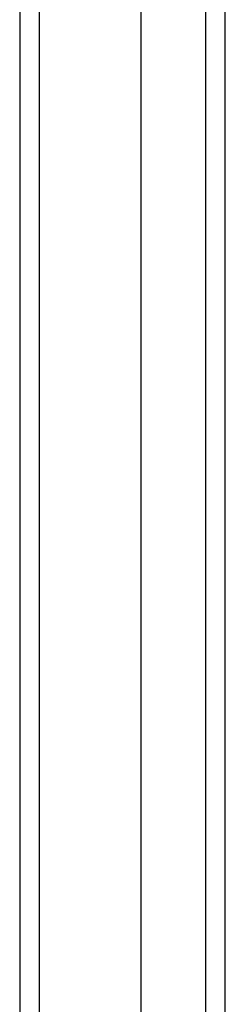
# Model space of a CAD drawing. Header units: inches. Extents: x 3 to 173, y 3 to 113.
# Tile 9 of 59: x 74.744 to 75.605, y 48.479 to 52.603. Entities that reach past the tile are written whole.
import ezdxf

# ---------------------------------------------------------------- set-up
doc = ezdxf.new("R2010")
doc.units = ezdxf.units.IN
doc.header["$LTSCALE"] = 10.4
doc.header["$MEASUREMENT"] = 0
doc.layers.add('Visible Edges(ANSI)', color=7, linetype='Continuous', lineweight=25)
doc.layers.add('Visible Tangent Edges(ANSI)', color=7, linetype='Continuous', lineweight=25)

msp = doc.modelspace()

# ---------------------------------------------------------------- linework, layer by layer
at = {"layer": 'Visible Edges(ANSI)'}
for p, q in [((74.74375, 74.0953), (74.74375, 44.43878)), ((75.25255, 45.24714), (75.25255, 73.28694)), ((75.6048, 45.24714), (75.6048, 73.28694))]:
    msp.add_line(p, q, dxfattribs=at)
at = {"layer": 'Visible Tangent Edges(ANSI)'}
for p, q in [((74.82726, 44.43878), (74.82726, 74.0953)), ((75.52129, 73.40126), (75.52129, 45.13281))]:
    msp.add_line(p, q, dxfattribs=at)

doc.saveas('drawing.dxf')
